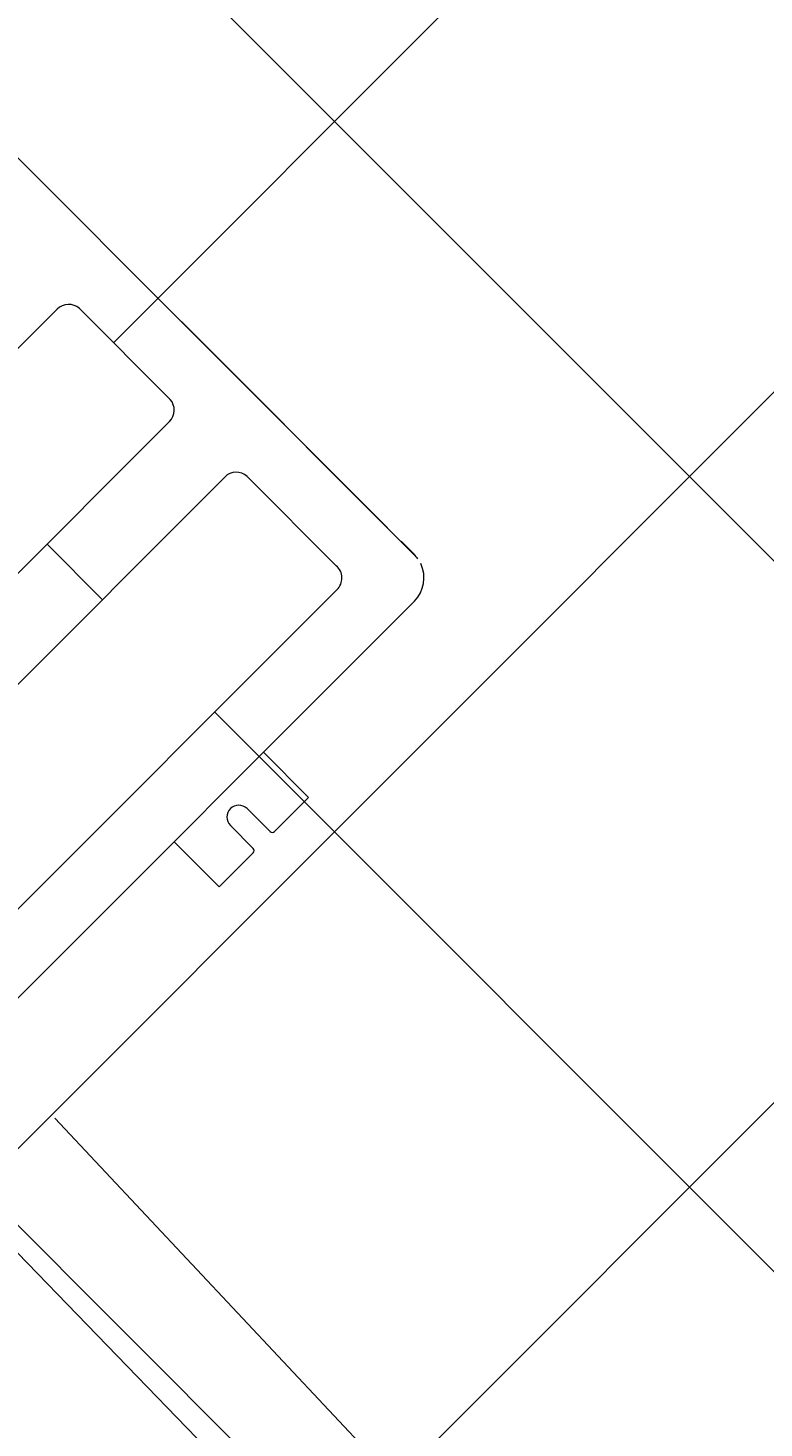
# Model space of a CAD drawing. Header units: millimetres. Extents: x -527259 to -526551, y -1129736 to -1129000.
# Tile 11 of 213: x -527176.656 to -527176.191, y -1129629.727 to -1129628.842. Entities that reach past the tile are written whole.
import ezdxf

# ---------------------------------------------------------------- set-up
doc = ezdxf.new("R2010")
doc.units = ezdxf.units.MM
doc.header["$LTSCALE"] = 12
doc.header["$PDSIZE"] = -4
doc.linetypes.add('ACAD_ISO05W100', pattern=[33, 24, -3, 0, -3, 0, -3])
for name, color, linetype, lineweight in [('ISa_destova_kanalizace', 4, 'KANALIZACE_DESTOVA_PODZ', 9), ('koty', 6, 'Continuous', 9), ('Objekt', 230, 'Continuous', 9), ('srafy', 6, 'Continuous', 9), ('tlusta', 7, 'Continuous', 15)]:
    doc.layers.add(name, color=color, linetype=linetype, lineweight=lineweight)
doc.styles.add('laplan', font='txt', dxfattribs={"height": 0.002})
doc.linetypes.add('KANALIZACE_DESTOVA_PODZ', pattern='A,35,-15,[102,CADKON.SHX,S=5,R=0,X=0,Y=5],-5,[106,CADKON.SHX,S=5,R=0,X=10,Y=0],30,-15', length=100)
doc.linetypes.add('KANALIZACE_SPLASKOVA_PODZ', pattern='A,35,-15,[102,CADKON.SHX,S=5,R=0,X=0,Y=5],-5,[102,CADKON.SHX,S=5,R=0,X=20,Y=5],30,-15', length=100)
doc.dimstyles.new('laplan', dxfattribs={"dimscale": 0, "dimtxt": 0.002, "dimasz": 0.0015, "dimexe": 0.002, "dimexo": 0, "dimgap": 0.001, "dimtad": 1, "dimtoh": 1, "dimrnd": 0.05, "dimzin": 1, "dimtxsty": 'laplan', "dimblk": 'OBLIQUE', "dimcen": 0.002, "dimclrd": 256, "dimclre": 256, "dimclrt": 256, "dimadec": 0, "dimazin": 0, "dimtfac": 1, "dimtmove": 1, "dimatfit": 2, "dimfxl": 0.0065, "dimfxlon": 1, "dimtfill": 1, "dimlwd": 13, "dimlwe": -1, "dimarcsym": 0})

# ---------------------------------------------------------------- blocks, each defined once
blk = doc.blocks.new('A$C12ac11e3')
at = {"layer": 'Objekt'}
for p, q in [((-976.6840576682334, 2407.339618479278), (-1410.603977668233, 2407.339618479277)), ((-996.1039776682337, 2407.439618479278), (-1180.403977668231, 2407.439618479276)), ((-972.2039776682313, 2407.439618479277), (-984.1039776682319, 2407.439618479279)), ((-972.2039776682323, 2407.339618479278), (-976.6840576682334, 2407.339618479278)), ((-972.2039776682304, 2407.339713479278), (-972.2039776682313, 2407.439618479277)), ((-951.4039776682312, 1352.449735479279), (-951.4039776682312, 2386.639615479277)), ((-1232.009657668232, 2367.589615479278), (-1231.403977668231, 2367.589615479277)), ((-1151.403977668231, 2367.589615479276), (-1232.009657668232, 2367.589615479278)), ((-1151.403977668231, 2367.589615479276), (-1150.798307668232, 2367.589615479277)), ((-1082.009657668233, 2367.589615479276), (-1081.403977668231, 2367.589615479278)), ((-1081.403977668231, 2367.589615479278), (-1002.179727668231, 2367.589615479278)), ((-1241.671927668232, 2357.339545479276), (-1241.671927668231, 1377.339735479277)), ((-1141.136037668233, 1377.339735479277), (-1141.136037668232, 2357.339545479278)), ((-1091.671927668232, 2357.339545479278), (-1091.671927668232, 1377.339735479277)), ((-991.1629376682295, 1377.623735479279), (-991.162007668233, 2357.338835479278)), ((-911.0039776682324, 2251.639615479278), (-951.4039776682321, 2251.639615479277)), ((-911.0039776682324, 2251.639615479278), (-911.0039776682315, 2221.139615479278)), ((-933.5039776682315, 2219.139615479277), (-913.0039776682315, 2219.139615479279)), ((-913.0039776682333, 2204.139615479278), (-933.5039776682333, 2204.139615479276)), ((-911.0039776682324, 2202.139615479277), (-911.0039776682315, 2171.639615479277)), ((-951.4039776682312, 2171.639615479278), (-911.0039776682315, 2171.639615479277))]:
    blk.add_line(p, q, dxfattribs=at)
for centre, radius, start, end in [((-972.2039776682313, 2386.639615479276), 20.79999999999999, 80.17102000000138, 89.99999999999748), ((-972.2039776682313, 2386.639615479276), 20.79999999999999, 7.515895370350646e-12, 70.84296000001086), ((-1231.403977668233, 2357.339545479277), 10.26794899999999, 93.38167999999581, 179.9999999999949), ((-1151.403977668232, 2357.339545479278), 10.26794899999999, 5.075035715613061e-12, 86.61831999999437), ((-1081.403977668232, 2357.339545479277), 10.26794899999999, 93.3816800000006, 179.9999999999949), ((-1001.403977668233, 2357.339545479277), 10.26794899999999, 358.4155780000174, 94.32801999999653), ((-913.0039776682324, 2221.139615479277), 1.999999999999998, 270.0000000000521, 5.211020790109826e-11), ((-933.5039776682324, 2211.639615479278), 7.499999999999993, 90, 270), ((-913.0039776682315, 2202.139615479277), 1.999999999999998, 2.605510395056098e-11, 90.00000000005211)]:
    blk.add_arc(centre, radius, start, end, dxfattribs=at)
blk = doc.blocks.new('_OBLIQUE')
at = {"color": 0, "linetype": 'ByBlock'}
blk.add_line((-0.5, -0.5), (0.5, 0.5), dxfattribs=at)
blk = doc.blocks.new('*D241')
at = {"layer": 'Defpoints', "color": 0, "transparency": 16777216}
for p in [(-527179.3283609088, -1129617.119505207), (-527166.0257343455, -1129630.42213177), (-527166.9798262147, -1129631.376223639)]:
    blk.add_point(p, dxfattribs=at)
at = {"layer": 'koty', "transparency": 16777216}
for p, q in [((-527179.3632139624, -1129617.15435826), (-527180.5652954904, -1129618.356439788)), ((-527166.0605873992, -1129630.456984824), (-527167.2626689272, -1129631.659066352))]:
    blk.add_line(p, q, dxfattribs=at)
at = {"layer": 'koty', "lineweight": 13, "transparency": 16777216}
blk.add_line((-527180.282452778, -1129618.073597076), (-527166.9798262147, -1129631.376223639), dxfattribs=at)
at = {"layer": 'koty', "lineweight": 13, "transparency": 16777216, "xscale": 0.3, "yscale": 0.3, "zscale": 0.3}
for p, rotation in [((-527180.282452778, -1129618.073597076), 135), ((-527166.9798262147, -1129631.376223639), 315)]:
    blk.add_blockref('_OBLIQUE', p, dxfattribs=dict(at, rotation=rotation))
at = {"layer": 'koty', "lineweight": 5, "transparency": 16777216, "insert": (-527173.327285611, -1129624.421056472), "char_height": 0.4, "attachment_point": 5, "rotation": 315, "style": 'laplan', "bg_fill": 3, "box_fill_scale": 1.1, "bg_fill_color": 256, "bg_fill_true_color": 13158600, "bg_fill_transparency": 0}
blk.add_mtext('18,80', dxfattribs=at)
blk = doc.blocks.new('*D245')
at = {"layer": 'Defpoints', "color": 0, "transparency": 16777216}
for p in [(-527174.3181938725, -1129622.907489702), (-527172.8807772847, -1129624.34490629), (-527179.0982720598, -1129630.562401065)]:
    blk.add_point(p, dxfattribs=at)
at = {"layer": 'koty', "transparency": 16777216}
for p, q in [((-527173.3989550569, -1129623.826728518), (-527174.6010365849, -1129622.62464699)), ((-527179.6164498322, -1129630.044223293), (-527180.8185313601, -1129628.842141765))]:
    blk.add_line(p, q, dxfattribs=at)
at = {"layer": 'koty', "lineweight": 13, "transparency": 16777216}
blk.add_line((-527180.5356886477, -1129629.124984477), (-527174.3181938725, -1129622.907489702), dxfattribs=at)
at = {"layer": 'koty', "lineweight": 13, "transparency": 16777216, "xscale": 0.3, "yscale": 0.3, "zscale": 0.3}
for p, rotation in [((-527174.3181938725, -1129622.907489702), 44.99999999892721), ((-527180.5356886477, -1129629.124984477), 224.9999999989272)]:
    blk.add_blockref('_OBLIQUE', p, dxfattribs=dict(at, rotation=rotation))
at = {"layer": 'koty', "lineweight": 5, "transparency": 16777216, "insert": (-527177.7307951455, -1129625.712383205), "char_height": 0.4, "attachment_point": 5, "rotation": 44.99999999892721, "style": 'laplan', "bg_fill": 3, "box_fill_scale": 1.1, "bg_fill_color": 256, "bg_fill_true_color": 13158600, "bg_fill_transparency": 0}
blk.add_mtext('8,80', dxfattribs=at)
blk = doc.blocks.new('*D250')
at = {"layer": 'Defpoints', "color": 0, "transparency": 16777216}
for p in [(-527172.3139700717, -1129627.390273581), (-527171.865309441, -1129627.838934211), (-527177.6342325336, -1129633.607857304)]:
    blk.add_point(p, dxfattribs=at)
at = {"layer": 'koty', "transparency": 16777216}
for p, q in [((-527171.865309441, -1129627.838934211), (-527172.5968127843, -1129627.107430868)), ((-527177.6342325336, -1129633.607857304), (-527178.365735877, -1129632.876353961))]:
    blk.add_line(p, q, dxfattribs=at)
at = {"layer": 'koty', "lineweight": 13, "transparency": 16777216}
blk.add_line((-527178.0828931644, -1129633.159196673), (-527172.3139700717, -1129627.390273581), dxfattribs=at)
at = {"layer": 'koty', "lineweight": 13, "transparency": 16777216, "xscale": 0.3, "yscale": 0.3, "zscale": 0.3}
for p, rotation in [((-527172.3139700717, -1129627.390273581), 45.00000000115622), ((-527178.0828931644, -1129633.159196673), 225.0000000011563)]:
    blk.add_blockref('_OBLIQUE', p, dxfattribs=dict(at, rotation=rotation))
at = {"layer": 'koty', "lineweight": 5, "transparency": 16777216, "insert": (-527175.2276651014, -1129629.696260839), "char_height": 0.4, "attachment_point": 5, "rotation": 45.00000000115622, "style": 'laplan', "bg_fill": 3, "box_fill_scale": 1.1, "bg_fill_color": 256, "bg_fill_true_color": 13158600, "bg_fill_transparency": 0}
blk.add_mtext('8,15', dxfattribs=at)
blk = doc.blocks.new('*D251')
at = {"layer": 'Defpoints', "color": 0, "transparency": 16777216}
for p in [(-527178.0711252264, -1129629.535254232), (-527178.1994636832, -1129629.663592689), (-527173.5518014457, -1129634.311254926)]:
    blk.add_point(p, dxfattribs=at)
at = {"layer": 'koty', "transparency": 16777216}
for p, q in [((-527178.1994636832, -1129629.663592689), (-527177.788282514, -1129629.252411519)), ((-527173.5518014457, -1129634.311254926), (-527173.1406202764, -1129633.900073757))]:
    blk.add_line(p, q, dxfattribs=at)
at = {"layer": 'koty', "lineweight": 13, "transparency": 16777216}
blk.add_line((-527173.4234629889, -1129634.182916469), (-527178.0711252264, -1129629.535254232), dxfattribs=at)
at = {"layer": 'koty', "lineweight": 13, "transparency": 16777216, "xscale": 0.3, "yscale": 0.3, "zscale": 0.3}
for p, rotation in [((-527178.0711252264, -1129629.535254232), 135), ((-527173.4234629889, -1129634.182916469), 315)]:
    blk.add_blockref('_OBLIQUE', p, dxfattribs=dict(at, rotation=rotation))
at = {"layer": 'koty', "lineweight": 5, "transparency": 16777216, "insert": (-527175.6270864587, -1129631.371585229), "char_height": 0.4, "attachment_point": 5, "rotation": 315, "style": 'laplan', "bg_fill": 3, "box_fill_scale": 1.1, "bg_fill_color": 256, "bg_fill_true_color": 13158600, "bg_fill_transparency": 0}
blk.add_mtext('6,55', dxfattribs=at)
blk = doc.blocks.new('*D254')
at = {"layer": 'Defpoints', "color": 0, "transparency": 16777216}
for p in [(-527176.9483451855, -1129614.739489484), (-527179.3283609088, -1129617.119505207), (-527166.0257343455, -1129630.42213177)]:
    blk.add_point(p, dxfattribs=at)
at = {"layer": 'koty', "transparency": 16777216}
for p, q in [((-527177.867584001, -1129615.658728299), (-527176.665502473, -1129614.456646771)), ((-527164.5649574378, -1129628.961354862), (-527163.3628759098, -1129627.759273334))]:
    blk.add_line(p, q, dxfattribs=at)
at = {"layer": 'koty', "lineweight": 13, "transparency": 16777216}
blk.add_line((-527163.6457186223, -1129628.042116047), (-527176.9483451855, -1129614.739489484), dxfattribs=at)
at = {"layer": 'koty', "lineweight": 13, "transparency": 16777216, "xscale": 0.3, "yscale": 0.3, "zscale": 0.3}
for p, rotation in [((-527176.9483451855, -1129614.739489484), 135), ((-527163.6457186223, -1129628.042116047), 315)]:
    blk.add_blockref('_OBLIQUE', p, dxfattribs=dict(at, rotation=rotation))
at = {"layer": 'koty', "lineweight": 5, "transparency": 16777216, "insert": (-527169.9931780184, -1129621.08694888), "char_height": 0.4, "attachment_point": 5, "rotation": 315, "style": 'laplan', "bg_fill": 3, "box_fill_scale": 1.1, "bg_fill_color": 256, "bg_fill_true_color": 13158600, "bg_fill_transparency": 0}
blk.add_mtext('18,80', dxfattribs=at)

msp = doc.modelspace()

# ---------------------------------------------------------------- hatches: boundary and pattern name
at = {"layer": 'srafy', "transparency": 33554610}
h = msp.add_hatch(dxfattribs=at)
h.set_pattern_fill('ANSI37', color=230, scale=0.1)
h.set_pattern_definition([(45, (13890.92835443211, 40138.13834657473), (-0.2245064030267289, 0.2245064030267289), []), (135, (13890.92835443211, 40138.13834657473), (-0.2245064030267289, -0.2245064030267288), [])])
edge = h.paths.add_edge_path(flags=16)
edge.add_line((-527176.0859102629, -1129630.462003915), (-527176.1191814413, -1129630.485911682))
edge.add_line((-527176.1191814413, -1129630.485911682), (-527176.1426259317, -1129630.462467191))
edge.add_line((-527176.1426259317, -1129630.462467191), (-527176.2304839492, -1129630.550325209))
edge.add_line((-527176.2304839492, -1129630.550325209), (-527176.2038967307, -1129630.576912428))
edge.add_line((-527176.2038967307, -1129630.576912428), (-527176.2604652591, -1129630.633480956))
edge.add_line((-527176.2604652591, -1129630.633480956), (-527176.2870524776, -1129630.606893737))
edge.add_line((-527176.2870524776, -1129630.606893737), (-527176.3795349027, -1129630.699376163))
edge.add_line((-527176.3795349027, -1129630.699376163), (-527176.3826534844, -1129630.702494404))
edge.add_arc((-527176.3972904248, -1129630.687716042), 0.02080000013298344, 225.0000002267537, 314.72453828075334, ccw=False)
edge.add_line((-527176.4119982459, -1129630.702423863), (-527176.5195313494, -1129630.59489076))
edge.add_arc((-527176.5255342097, -1129630.602888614), 0.0100000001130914, 53.10961498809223, 75.17525174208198)
edge.add_line((-527176.5229755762, -1129630.593221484), (-527176.535812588, -1129630.589781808))
edge.add_line((-527176.535812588, -1129630.589781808), (-527176.5400552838, -1129630.585539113))
edge.add_line((-527176.5400552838, -1129630.585539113), (-527176.6507174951, -1129630.474876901))
edge.add_line((-527176.6507174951, -1129630.474876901), (-527176.6549601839, -1129630.470634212))
edge.add_line((-527176.6549601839, -1129630.470634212), (-527176.6584156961, -1129630.457738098))
edge.add_arc((-527176.668066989, -1129630.460355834), 0.00999999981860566, 15.17532693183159, 53.10961658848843)
edge.add_line((-527176.6620641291, -1129630.45235798), (-527176.7188259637, -1129630.395596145))
edge.add_line((-527176.7188259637, -1129630.395596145), (-527176.7219938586, -1129630.392428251))
edge.add_arc((-527176.7072860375, -1129630.377720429), 0.02080000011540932, 135.0000002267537, 225.0000002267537, ccw=False)
edge.add_line((-527176.7219938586, -1129630.363012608), (-527176.6264637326, -1129630.267482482))
edge.add_line((-527176.6264637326, -1129630.267482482), (-527176.6550308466, -1129630.238915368))
edge.add_line((-527176.6550308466, -1129630.238915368), (-527176.6320498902, -1129630.215934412))
edge.add_line((-527176.6320498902, -1129630.215934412), (-527176.6161399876, -1129630.231844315))
edge.add_arc((-527176.6108366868, -1129630.226541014), 0.007500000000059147, 225.0000006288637, 404.9999999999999)
edge.add_line((-527176.6055333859, -1129630.221237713), (-527176.6214432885, -1129630.20532781))
edge.add_line((-527176.6214432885, -1129630.20532781), (-527176.5984623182, -1129630.18234684))
edge.add_line((-527176.5984623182, -1129630.18234684), (-527176.5698952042, -1129630.210913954))
edge.add_line((-527176.5698952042, -1129630.210913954), (-527176.1396914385, -1129629.780710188))
edge.add_line((-527176.1396914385, -1129629.780710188), (-527176.1682585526, -1129629.752143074))
edge.add_line((-527176.1682585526, -1129629.752143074), (-527176.1452775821, -1129629.729162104))
edge.add_line((-527176.1452775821, -1129629.729162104), (-527176.1293676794, -1129629.745072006))
edge.add_arc((-527176.1240643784, -1129629.739768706), 0.00750000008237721, 225, 405.0000006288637)
edge.add_line((-527176.1187610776, -1129629.734465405), (-527176.1346709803, -1129629.718555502))
edge.add_line((-527176.1346709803, -1129629.718555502), (-527176.11169001, -1129629.695574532))
edge.add_line((-527176.11169001, -1129629.695574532), (-527176.0831228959, -1129629.724141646))
edge.add_line((-527176.0831228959, -1129629.724141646), (-527175.9876634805, -1129629.62868223))
edge.add_arc((-527175.9729556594, -1129629.643390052), 0.02080000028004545, 50.62048318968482, 134.9999993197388, ccw=False)
edge.add_line((-527175.9597590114, -1129629.627312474), (-527175.955150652, -1129629.631920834))
edge.add_line((-527175.955150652, -1129629.631920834), (-527175.9498332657, -1129629.637096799))
edge.add_line((-527175.9498332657, -1129629.637096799), (-527175.9582478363, -1129629.628682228))
edge.add_line((-527175.9582478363, -1129629.628682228), (-527175.955150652, -1129629.631920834))
edge.add_line((-527175.955150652, -1129629.631920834), (-527175.6483229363, -1129629.938748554))
edge.add_arc((-527175.6630307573, -1129629.953456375), 0.02080000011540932, -44.999999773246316, 45.000000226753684, ccw=False)
edge.add_line((-527175.6483229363, -1129629.968164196), (-527175.6938252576, -1129630.013666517))
edge.add_line((-527175.6938252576, -1129630.013666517), (-527175.670380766, -1129630.037111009))
edge.add_line((-527175.670380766, -1129630.037111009), (-527175.694288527, -1129630.070382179))
edge.add_line((-527175.694288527, -1129630.070382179), (-527176.0859102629, -1129630.462003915))
edge = h.paths.add_edge_path(flags=0)
edge.add_arc((-527176.397290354, -1129630.646420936), 0.0102679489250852, 228.3788244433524, 319.1481904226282, ccw=False)
edge.add_line((-527176.4041103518, -1129630.654096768), (-527176.4606788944, -1129630.597528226))
edge.add_arc((-527176.4538588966, -1129630.589852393), 0.01026794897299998, 135.0758604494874, 228.3788244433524, ccw=False)
edge.add_line((-527176.4611290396, -1129630.582601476), (-527175.7681645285, -1129629.889636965))
edge.add_arc((-527175.7608943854, -1129629.896887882), 0.0102679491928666, 48.38166479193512, 135.0758599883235, ccw=False)
edge.add_line((-527175.7540747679, -1129629.889211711), (-527175.6969075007, -1129629.946378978))
edge.add_arc((-527175.7039785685, -1129629.953450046), 0.01000000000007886, -44.999999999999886, 45, ccw=False)
edge.add_line((-527175.6969075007, -1129629.960521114), (-527176.3895236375, -1129630.653137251))
edge = h.paths.add_edge_path(flags=0)
edge.add_arc((-527176.5033563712, -1129630.540354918), 0.01026794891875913, 228.3788244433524, 315, ccw=False)
edge.add_line((-527176.510176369, -1129630.548030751), (-527176.5667449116, -1129630.491462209))
edge.add_arc((-527176.5599249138, -1129630.483786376), 0.01026794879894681, 135.0758595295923, 228.3788235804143, ccw=False)
edge.add_line((-527176.5671950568, -1129630.476535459), (-527175.8742305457, -1129629.783570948))
edge.add_arc((-527175.8669604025, -1129629.790821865), 0.01026794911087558, 48.38166392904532, 135.0758613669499, ccw=False)
edge.add_line((-527175.860140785, -1129629.783145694), (-527175.8035722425, -1129629.839714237))
edge.add_arc((-527175.8103918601, -1129629.847390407), 0.01026794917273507, -45.00000045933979, 48.381663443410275, ccw=False)
edge.add_line((-527175.8031313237, -1129629.854650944), (-527176.4960958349, -1129630.547615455))
edge = h.paths.add_edge_path(flags=0)
edge.add_arc((-527176.2463231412, -1129630.59105456), 0.007499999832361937, 0, 360)
edge = h.paths.add_edge_path(flags=0)
edge.add_arc((-527176.6094223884, -1129630.434288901), 0.01026794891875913, 228.3788244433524, 315, ccw=False)
edge.add_line((-527176.6162423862, -1129630.441964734), (-527176.6166703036, -1129630.441536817))
edge.add_line((-527176.6166703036, -1129630.441536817), (-527176.6728109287, -1129630.385396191))
edge.add_arc((-527176.6659909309, -1129630.377720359), 0.01026794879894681, 139.1490363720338, 228.3788235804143, ccw=False)
edge.add_line((-527176.6737577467, -1129630.371004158), (-527175.9807847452, -1129629.678029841))
edge.add_arc((-527175.9730264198, -1129629.684755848), 0.01026794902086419, 48.381663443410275, 139.0766583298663, ccw=False)
edge.add_line((-527175.9662068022, -1129629.677079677), (-527175.9096382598, -1129629.733648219))
edge.add_arc((-527175.9164578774, -1129629.74132439), 0.01026794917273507, -44.999999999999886, 48.381663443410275, ccw=False)
edge.add_line((-527175.9091973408, -1129629.748584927), (-527176.6021618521, -1129630.441549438))
edge = h.paths.add_edge_path(flags=16)
edge.add_line((-527176.6292712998, -1129630.950002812), (-527176.6747736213, -1129630.995505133))
edge.add_line((-527176.6747736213, -1129630.995505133), (-527176.6513291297, -1129631.018949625))
edge.add_line((-527176.6513291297, -1129631.018949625), (-527176.6752368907, -1129631.052220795))
edge.add_line((-527176.6752368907, -1129631.052220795), (-527177.0668586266, -1129631.44384253))
edge.add_line((-527177.0668586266, -1129631.44384253), (-527177.1001298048, -1129631.467750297))
edge.add_line((-527177.1001298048, -1129631.467750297), (-527177.1235742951, -1129631.444305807))
edge.add_line((-527177.1235742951, -1129631.444305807), (-527177.2114323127, -1129631.532163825))
edge.add_line((-527177.2114323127, -1129631.532163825), (-527177.1848450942, -1129631.558751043))
edge.add_line((-527177.1848450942, -1129631.558751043), (-527177.2414136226, -1129631.615319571))
edge.add_line((-527177.2414136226, -1129631.615319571), (-527177.2680008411, -1129631.588732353))
edge.add_line((-527177.2680008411, -1129631.588732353), (-527177.3604832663, -1129631.681214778))
edge.add_line((-527177.3604832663, -1129631.681214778), (-527177.3636018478, -1129631.684333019))
edge.add_arc((-527177.3782387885, -1129631.669554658), 0.02080000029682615, 225.0000009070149, 314.72453873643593, ccw=False)
edge.add_line((-527177.3929466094, -1129631.684262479), (-527177.500479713, -1129631.576729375))
edge.add_arc((-527177.5064825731, -1129631.58472723), 0.01000000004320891, 53.10961552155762, 75.17525238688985)
edge.add_line((-527177.5039239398, -1129631.5750601), (-527177.5167609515, -1129631.571620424))
edge.add_line((-527177.5167609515, -1129631.571620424), (-527177.5210036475, -1129631.567377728))
edge.add_line((-527177.5210036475, -1129631.567377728), (-527177.6316658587, -1129631.456715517))
edge.add_line((-527177.6316658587, -1129631.456715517), (-527177.6359085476, -1129631.452472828))
edge.add_line((-527177.6359085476, -1129631.452472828), (-527177.6393640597, -1129631.439576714))
edge.add_arc((-527177.6490153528, -1129631.44219445), 0.01000000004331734, 15.17532658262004, 53.10961552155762)
edge.add_line((-527177.6430124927, -1129631.434196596), (-527177.6997743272, -1129631.377434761))
edge.add_line((-527177.6997743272, -1129631.377434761), (-527177.7029422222, -1129631.374266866))
edge.add_arc((-527177.6882344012, -1129631.359559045), 0.02079999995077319, 135, 224.9999997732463, ccw=False)
edge.add_line((-527177.7029422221, -1129631.344851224), (-527177.6074120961, -1129631.249321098))
edge.add_line((-527177.6074120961, -1129631.249321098), (-527177.6359792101, -1129631.220753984))
edge.add_line((-527177.6359792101, -1129631.220753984), (-527177.6129982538, -1129631.197773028))
edge.add_line((-527177.6129982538, -1129631.197773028), (-527177.5970883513, -1129631.21368293))
edge.add_arc((-527177.5917850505, -1129631.20837963), 0.007500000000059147, 225.0000006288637, 404.9999999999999)
edge.add_line((-527177.5864817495, -1129631.203076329), (-527177.6023916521, -1129631.187166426))
edge.add_line((-527177.6023916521, -1129631.187166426), (-527177.5794106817, -1129631.164185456))
edge.add_line((-527177.5794106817, -1129631.164185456), (-527177.5508435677, -1129631.19275257))
edge.add_line((-527177.5508435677, -1129631.19275257), (-527177.1206398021, -1129630.762548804))
edge.add_line((-527177.1206398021, -1129630.762548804), (-527177.149206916, -1129630.73398169))
edge.add_line((-527177.149206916, -1129630.73398169), (-527177.1262259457, -1129630.71100072))
edge.add_line((-527177.1262259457, -1129630.71100072), (-527177.110316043, -1129630.726910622))
edge.add_arc((-527177.1050127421, -1129630.721607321), 0.00750000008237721, 225, 405.0000006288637)
edge.add_line((-527177.0997094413, -1129630.71630402), (-527177.1156193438, -1129630.700394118))
edge.add_line((-527177.1156193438, -1129630.700394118), (-527177.0926383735, -1129630.677413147))
edge.add_line((-527177.0926383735, -1129630.677413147), (-527177.0640712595, -1129630.705980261))
edge.add_line((-527177.0640712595, -1129630.705980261), (-527176.9686118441, -1129630.610520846))
edge.add_arc((-527176.953904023, -1129630.625228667), 0.02080000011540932, 50.62048253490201, 134.9999997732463, ccw=False)
edge.add_line((-527176.940707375, -1129630.60915109), (-527176.9360990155, -1129630.613759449))
edge.add_line((-527176.9360990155, -1129630.613759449), (-527176.9307816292, -1129630.618935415))
edge.add_line((-527176.9307816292, -1129630.618935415), (-527176.9391962, -1129630.610520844))
edge.add_line((-527176.9391962, -1129630.610520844), (-527176.9392669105, -1129630.610591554))
edge.add_line((-527176.9392669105, -1129630.610591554), (-527176.6292712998, -1129630.920587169))
edge.add_arc((-527176.6439791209, -1129630.935294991), 0.02080000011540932, -44.999999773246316, 45.000000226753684, ccw=False)
edge = h.paths.add_edge_path(flags=0)
edge.add_line((-527176.6778558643, -1129630.94235973), (-527177.370472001, -1129631.634975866))
edge.add_arc((-527177.3782387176, -1129631.628259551), 0.0102679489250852, 228.3788244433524, 319.1481904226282, ccw=False)
edge.add_line((-527177.3850587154, -1129631.635935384), (-527177.4416272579, -1129631.579366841))
edge.add_arc((-527177.4348072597, -1129631.571691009), 0.0102679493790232, 135.0758632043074, 228.3788238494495, ccw=False)
edge.add_line((-527177.4420774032, -1129631.564440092), (-527176.7491128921, -1129630.871475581))
edge.add_arc((-527176.741842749, -1129630.878726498), 0.0102679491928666, 48.38166430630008, 135.0758599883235, ccw=False)
edge.add_line((-527176.7350231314, -1129630.871050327), (-527176.6778558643, -1129630.928217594))
edge.add_arc((-527176.6849269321, -1129630.935288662), 0.01000000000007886, -44.999999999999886, 45, ccw=False)
edge = h.paths.add_edge_path(flags=0)
edge.add_line((-527176.7840796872, -1129630.836489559), (-527177.4770441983, -1129631.52945407))
edge.add_arc((-527177.4843047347, -1129631.522193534), 0.01026794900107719, 228.3788244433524, 315.0000004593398, ccw=False)
edge.add_line((-527177.4911247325, -1129631.529869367), (-527177.5476932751, -1129631.473300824))
edge.add_arc((-527177.5408732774, -1129631.465624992), 0.01026794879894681, 135.0758595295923, 228.3788235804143, ccw=False)
edge.add_line((-527177.5481434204, -1129631.458374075), (-527176.8551789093, -1129630.765409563))
edge.add_arc((-527176.8479087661, -1129630.77266048), 0.01026794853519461, 48.38166085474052, 135.0758636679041, ccw=False)
edge.add_line((-527176.8410891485, -1129630.76498431), (-527176.784520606, -1129630.821552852))
edge.add_arc((-527176.7913402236, -1129630.829229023), 0.01026794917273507, -45.00000045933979, 48.381663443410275, ccw=False)
edge = h.paths.add_edge_path(flags=0)
edge.add_line((-527176.8901457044, -1129630.730423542), (-527177.5831102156, -1129631.423388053))
edge.add_arc((-527177.590370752, -1129631.416127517), 0.01026794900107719, 228.378824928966, 315.0000004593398, ccw=False)
edge.add_line((-527177.5971907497, -1129631.423803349), (-527177.5976186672, -1129631.423375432))
edge.add_line((-527177.5976186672, -1129631.423375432), (-527177.6537592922, -1129631.367234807))
edge.add_arc((-527177.6469392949, -1129631.359558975), 0.0102679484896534, 139.1490346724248, 228.3788255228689, ccw=False)
edge.add_line((-527177.6547061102, -1129631.352842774), (-527176.9617331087, -1129630.659868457))
edge.add_arc((-527176.9539747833, -1129630.666594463), 0.01026794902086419, 48.38166392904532, 139.0766583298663, ccw=False)
edge.add_line((-527176.9471551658, -1129630.658918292), (-527176.8905866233, -1129630.715486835))
edge.add_arc((-527176.8974062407, -1129630.723163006), 0.01026794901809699, -44.999999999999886, 48.38166441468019, ccw=False)
h.paths.add_polyline_path([(-527177.0507278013, -1129629.843218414), (-527177.1432102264, -1129629.935700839), (-527177.1461872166, -1129629.93881925), (-527177.1063771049, -1129629.899009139), (-527177.0506627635, -1129629.843283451)], flags=16)
edge = h.paths.add_edge_path(flags=16)
edge.add_arc((-527176.5152358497, -1129629.362032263), 0.001999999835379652, 314.999995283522, 405.0000070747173)
edge.add_line((-527176.5138216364, -1129629.36061805), (-527176.5283173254, -1129629.346122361))
edge.add_arc((-527176.5230140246, -1129629.34081906), 0.007500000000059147, 45, 225.0000006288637, ccw=False)
edge.add_line((-527176.5177107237, -1129629.335515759), (-527176.501800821, -1129629.351425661))
edge.add_line((-527176.501800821, -1129629.351425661), (-527176.5003866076, -1129629.350011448))
edge.add_arc((-527176.5018008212, -1129629.348597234), 0.002000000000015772, 225.0000023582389, 315, ccw=False)
edge.add_line((-527176.5032150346, -1129629.350011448), (-527176.5177107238, -1129629.335515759))
edge.add_arc((-527176.5230140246, -1129629.34081906), 0.007500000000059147, 45.0000006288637, 225)
edge.add_line((-527176.5283173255, -1129629.346122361), (-527176.5124074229, -1129629.362032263))
edge.add_line((-527176.5124074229, -1129629.362032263), (-527176.5138216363, -1129629.363446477))
edge = h.paths.add_edge_path(flags=16)
edge.add_line((-527176.7514095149, -1129628.865077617), (-527177.4856691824, -1129629.599337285))
edge.add_arc((-527177.4709613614, -1129629.614045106), 0.02079999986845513, 135, 225)
edge.add_line((-527177.4856691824, -1129629.628752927), (-527177.2375982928, -1129629.876823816))
edge.add_arc((-527177.243601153, -1129629.884821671), 0.0100000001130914, 53.10961498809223, 75.17525174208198)
edge.add_line((-527177.2410425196, -1129629.875154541), (-527177.2538795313, -1129629.871714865))
edge.add_line((-527177.2538795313, -1129629.871714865), (-527177.2581222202, -1129629.867472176))
edge.add_line((-527177.2581222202, -1129629.867472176), (-527177.3687844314, -1129629.756809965))
edge.add_line((-527177.3687844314, -1129629.756809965), (-527177.3730271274, -1129629.752567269))
edge.add_line((-527177.3730271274, -1129629.752567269), (-527177.3764826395, -1129629.739671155))
edge.add_arc((-527177.3861339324, -1129629.742288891), 0.00999999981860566, 15.17532693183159, 53.10961658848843)
edge.add_line((-527177.3801310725, -1129629.734291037), (-527177.4825012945, -1129629.631920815))
edge.add_line((-527177.4825012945, -1129629.631920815), (-527177.4857397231, -1129629.628682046))
edge.add_arc((-527177.4709613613, -1129629.614045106), 0.02079999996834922, 134.9999997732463, 224.724538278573, ccw=False)
edge.add_line((-527177.4856691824, -1129629.599337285), (-527177.3901390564, -1129629.503807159))
edge.add_line((-527177.3901390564, -1129629.503807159), (-527177.4167262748, -1129629.47721994))
edge.add_line((-527177.4167262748, -1129629.47721994), (-527177.3601577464, -1129629.420651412))
edge.add_line((-527177.3601577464, -1129629.420651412), (-527177.333570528, -1129629.44723863))
edge.add_line((-527177.333570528, -1129629.44723863), (-527177.2457125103, -1129629.359380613))
edge.add_line((-527177.2457125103, -1129629.359380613), (-527177.2691570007, -1129629.335936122))
edge.add_line((-527177.2691570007, -1129629.335936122), (-527177.2452492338, -1129629.302664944))
edge.add_line((-527177.2452492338, -1129629.302664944), (-527176.8536274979, -1129628.911043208))
edge.add_line((-527176.8536274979, -1129628.911043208), (-527176.8203563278, -1129628.887135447))
edge.add_line((-527176.8203563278, -1129628.887135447), (-527176.7969118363, -1129628.910579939))
edge.add_line((-527176.7969118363, -1129628.910579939), (-527176.7514095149, -1129628.865077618))
edge.add_arc((-527176.7367016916, -1129628.879785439), 0.02080000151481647, 45.00000453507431, 135.0000045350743, ccw=False)
edge.add_line((-527176.7219938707, -1129628.865077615), (-527176.4151661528, -1129629.171905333))
edge.add_line((-527176.4151661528, -1129629.171905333), (-527176.4119275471, -1129629.175002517))
edge.add_line((-527176.4119275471, -1129629.175002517), (-527176.4203421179, -1129629.166587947))
edge.add_line((-527176.4203421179, -1129629.166587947), (-527176.7219973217, -1129628.865074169))
edge.add_arc((-527176.7367016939, -1129628.879785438), 0.02080000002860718, 45.01343402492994, 135.0000002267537)
edge = h.paths.add_edge_path(flags=16)
edge.add_arc((-527177.1609656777, -1129629.882745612), 0.01026794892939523, 228.3788244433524, 319.1489272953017, ccw=False)
edge.add_line((-527177.1677856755, -1129629.890421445), (-527177.224354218, -1129629.833852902))
edge.add_arc((-527177.2175342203, -1129629.826177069), 0.01026794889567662, 135, 228.378824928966, ccw=False)
edge.add_line((-527177.2247947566, -1129629.818916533), (-527176.5318302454, -1129629.125952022))
edge.add_arc((-527176.524569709, -1129629.133212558), 0.01026794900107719, 48.38166392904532, 135.0000004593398, ccw=False)
edge.add_line((-527176.5177500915, -1129629.125536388), (-527176.4611815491, -1129629.18210493))
edge.add_arc((-527176.4680011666, -1129629.189781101), 0.01026794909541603, -40.92344989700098, 48.38166392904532, ccw=False)
edge.add_line((-527176.4602428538, -1129629.196507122), (-527177.1531988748, -1129629.889461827))
edge = h.paths.add_edge_path(flags=16)
edge.add_arc((-527177.0097863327, -1129629.827591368), 0.007499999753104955, 45, 225.0000006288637)
edge.add_line((-527177.0150896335, -1129629.832894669), (-527176.999179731, -1129629.848804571))
edge.add_line((-527176.999179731, -1129629.848804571), (-527177.0005939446, -1129629.850218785))
edge.add_arc((-527177.0020081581, -1129629.848804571), 0.002000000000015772, 315, 404.9999999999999)
edge.add_line((-527177.0005939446, -1129629.847390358), (-527177.0150896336, -1129629.832894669))
edge.add_arc((-527177.0097863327, -1129629.827591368), 0.00750000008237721, 45.00000062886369, 225, ccw=False)
edge.add_line((-527177.0044830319, -1129629.822288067), (-527176.9885731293, -1129629.83819797))
edge.add_line((-527176.9885731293, -1129629.83819797), (-527176.9871589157, -1129629.836783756))
edge.add_arc((-527176.9885731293, -1129629.835369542), 0.002000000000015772, 225, 315, ccw=False)
edge.add_line((-527176.9899873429, -1129629.836783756), (-527177.004483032, -1129629.822288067))
edge = h.paths.add_edge_path(flags=16)
edge.add_arc((-527177.2670316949, -1129629.776679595), 0.01026794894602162, 228.3788244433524, 315.0758604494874, ccw=False)
edge.add_line((-527177.2738516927, -1129629.784355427), (-527177.3304202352, -1129629.727786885))
edge.add_arc((-527177.3236002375, -1129629.720111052), 0.01026794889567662, 135, 228.378824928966, ccw=False)
edge.add_line((-527177.3308607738, -1129629.712850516), (-527176.6378962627, -1129629.019886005))
edge.add_arc((-527176.6306357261, -1129629.027146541), 0.01026794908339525, 48.38166392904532, 135.0000009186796, ccw=False)
edge.add_line((-527176.6238161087, -1129629.01947037), (-527176.5672475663, -1129629.076038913))
edge.add_arc((-527176.5740671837, -1129629.083715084), 0.01026794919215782, -44.92413817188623, 48.38166527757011, ccw=False)
edge.add_line((-527176.5667970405, -1129629.090966), (-527177.2597615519, -1129629.783930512))
edge = h.paths.add_edge_path(flags=0)
edge.add_arc((-527177.2272715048, -1129631.572893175), 0.007499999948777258, 0, 360)
h.paths.add_polyline_path([(-527178.0325664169, -1129630.824166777), (-527178.125048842, -1129630.916649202), (-527178.1280258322, -1129630.919767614), (-527178.0882157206, -1129630.879957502), (-527178.0325013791, -1129630.824231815)], flags=16)
edge = h.paths.add_edge_path(flags=16)
edge.add_line((-527177.7332481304, -1129629.846025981), (-527178.467507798, -1129630.580285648))
edge.add_arc((-527178.4527999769, -1129630.59499347), 0.02080000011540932, 134.9999997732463, 224.9999997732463)
edge.add_line((-527178.467507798, -1129630.60970129), (-527178.2194369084, -1129630.85777218))
edge.add_arc((-527178.2254397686, -1129630.865770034), 0.0100000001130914, 53.10961498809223, 75.17525174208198)
edge.add_line((-527178.2228811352, -1129630.856102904), (-527178.2357181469, -1129630.852663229))
edge.add_line((-527178.2357181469, -1129630.852663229), (-527178.2399608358, -1129630.84842054))
edge.add_line((-527178.2399608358, -1129630.84842054), (-527178.350623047, -1129630.737758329))
edge.add_line((-527178.350623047, -1129630.737758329), (-527178.3548657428, -1129630.733515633))
edge.add_line((-527178.3548657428, -1129630.733515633), (-527178.3583212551, -1129630.720619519))
edge.add_arc((-527178.3679725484, -1129630.723237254), 0.01000000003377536, 15.17532383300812, 53.10961365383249)
edge.add_line((-527178.361969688, -1129630.7152394), (-527178.46433991, -1129630.612869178))
edge.add_line((-527178.46433991, -1129630.612869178), (-527178.4675783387, -1129630.60963041))
edge.add_arc((-527178.4527999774, -1129630.594993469), 0.02079999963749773, 134.9999990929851, 224.7245391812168, ccw=False)
edge.add_line((-527178.4675077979, -1129630.580285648), (-527178.3719776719, -1129630.484755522))
edge.add_line((-527178.3719776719, -1129630.484755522), (-527178.3985648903, -1129630.458168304))
edge.add_line((-527178.3985648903, -1129630.458168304), (-527178.341996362, -1129630.401599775))
edge.add_line((-527178.341996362, -1129630.401599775), (-527178.3154091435, -1129630.428186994))
edge.add_line((-527178.3154091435, -1129630.428186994), (-527178.2275511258, -1129630.340328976))
edge.add_line((-527178.2275511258, -1129630.340328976), (-527178.2509956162, -1129630.316884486))
edge.add_line((-527178.2509956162, -1129630.316884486), (-527178.2270878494, -1129630.283613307))
edge.add_line((-527178.2270878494, -1129630.283613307), (-527177.8354661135, -1129629.891991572))
edge.add_line((-527177.8354661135, -1129629.891991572), (-527177.8021949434, -1129629.868083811))
edge.add_line((-527177.8021949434, -1129629.868083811), (-527177.778750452, -1129629.891528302))
edge.add_line((-527177.778750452, -1129629.891528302), (-527177.7332481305, -1129629.846025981))
edge.add_arc((-527177.7185403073, -1129629.860733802), 0.02080000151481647, 45.00000453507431, 135.0000045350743, ccw=False)
edge.add_line((-527177.7038324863, -1129629.846025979), (-527177.3970047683, -1129630.152853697))
edge.add_line((-527177.3970047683, -1129630.152853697), (-527177.3937661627, -1129630.155950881))
edge.add_line((-527177.3937661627, -1129630.155950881), (-527177.4021807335, -1129630.14753631))
edge.add_line((-527177.4021807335, -1129630.14753631), (-527177.7038359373, -1129629.846022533))
edge.add_arc((-527177.7185403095, -1129629.860733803), 0.02080000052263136, 45.01343538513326, 134.9999981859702)
edge = h.paths.add_edge_path(flags=16)
edge.add_arc((-527177.3730977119, -1129629.670613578), 0.01026794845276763, 228.3788218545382, 315.0758632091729, ccw=False)
edge.add_line((-527177.3799177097, -1129629.67828941), (-527177.4364862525, -1129629.621720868))
edge.add_arc((-527177.4296662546, -1129629.614045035), 0.0102679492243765, 139.1481908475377, 228.3788248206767, ccw=False)
edge.add_line((-527177.4374329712, -1129629.60732872), (-527176.7437664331, -1129628.913662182))
edge.add_arc((-527176.7366953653, -1129628.92073325), 0.01000000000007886, 45, 135, ccw=False)
edge.add_line((-527176.7296242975, -1129628.913662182), (-527176.6733135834, -1129628.969972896))
edge.add_arc((-527176.6801332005, -1129628.977649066), 0.01026794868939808, -44.9241418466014, 48.38166452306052, ccw=False)
edge.add_line((-527176.6728630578, -1129628.984899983), (-527177.3658275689, -1129629.677864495))
edge = h.paths.add_edge_path(flags=16)
edge.add_arc((-527177.5048526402, -1129630.321767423), 0.007500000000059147, 45.0000006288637, 225)
edge.add_line((-527177.5101559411, -1129630.327070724), (-527177.4942460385, -1129630.342980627))
edge.add_line((-527177.4942460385, -1129630.342980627), (-527177.4956602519, -1129630.34439484))
edge.add_arc((-527177.4970744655, -1129630.342980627), 0.002000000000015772, 315, 404.9999999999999)
edge.add_line((-527177.4956602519, -1129630.341566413), (-527177.510155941, -1129630.327070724))
edge.add_arc((-527177.5048526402, -1129630.321767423), 0.007500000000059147, 45, 225.0000006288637, ccw=False)
edge.add_line((-527177.4995493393, -1129630.316464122), (-527177.4836394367, -1129630.332374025))
edge.add_line((-527177.4836394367, -1129630.332374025), (-527177.4822252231, -1129630.330959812))
edge.add_arc((-527177.4836394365, -1129630.329545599), 0.00199999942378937, 224.9999787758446, 315.00001179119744, ccw=False)
edge.add_line((-527177.4850536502, -1129630.330959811), (-527177.4995493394, -1129630.316464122))
edge = h.paths.add_edge_path(flags=16)
edge.add_line((-527177.4420814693, -1129630.177455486), (-527178.1350374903, -1129630.870410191))
edge.add_arc((-527178.1428042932, -1129630.863693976), 0.01026794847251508, 228.3788218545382, 319.14893024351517, ccw=False)
edge.add_line((-527178.149624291, -1129630.871369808), (-527178.2061928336, -1129630.814801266))
edge.add_arc((-527178.1993728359, -1129630.807125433), 0.01026794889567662, 135, 228.378824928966, ccw=False)
edge.add_line((-527178.2066333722, -1129630.799864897), (-527177.513668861, -1129630.106900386))
edge.add_arc((-527177.5064083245, -1129630.114160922), 0.01026794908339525, 48.38166392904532, 135.0000009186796, ccw=False)
edge.add_line((-527177.499588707, -1129630.106484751), (-527177.4430201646, -1129630.163053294))
edge.add_arc((-527177.4498397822, -1129630.170729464), 0.01026794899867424, -40.923450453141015, 48.38166258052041, ccw=False)
edge = h.paths.add_edge_path(flags=16)
edge.add_arc((-527178.2488703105, -1129630.757627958), 0.0102679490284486, 228.3788244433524, 315.0758609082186, ccw=False)
edge.add_line((-527178.2556903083, -1129630.765303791), (-527178.3122588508, -1129630.708735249))
edge.add_arc((-527178.3054388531, -1129630.701059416), 0.01026794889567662, 135, 228.378824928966, ccw=False)
edge.add_line((-527178.3126993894, -1129630.69379888), (-527177.6197348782, -1129630.000834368))
edge.add_arc((-527177.6124743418, -1129630.008094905), 0.01026794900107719, 48.38166392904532, 135.0000004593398, ccw=False)
edge.add_line((-527177.6056547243, -1129630.000418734), (-527177.5490861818, -1129630.056987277))
edge.add_arc((-527177.5559057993, -1129630.064663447), 0.0102679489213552, -44.92414001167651, 48.381663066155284, ccw=False)
edge.add_line((-527177.5486356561, -1129630.071914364), (-527178.2416001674, -1129630.764878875))
edge = h.paths.add_edge_path(flags=0)
edge.add_arc((-527177.3742998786, -1129629.463077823), 0.007499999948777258, 0, 360)
edge = h.paths.add_edge_path(flags=16)
edge.add_arc((-527178.3549363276, -1129630.651561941), 0.01026794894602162, 228.3788244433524, 315.0758604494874, ccw=False)
edge.add_line((-527178.3617563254, -1129630.659237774), (-527178.4183248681, -1129630.602669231))
edge.add_arc((-527178.41150487, -1129630.594993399), 0.01026794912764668, 139.1481898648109, 228.3788234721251, ccw=False)
edge.add_line((-527178.4192715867, -1129630.588277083), (-527177.7256050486, -1129629.894610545))
edge.add_arc((-527177.7185339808, -1129629.901681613), 0.01000000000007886, 45, 135, ccw=False)
edge.add_line((-527177.711462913, -1129629.894610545), (-527177.655152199, -1129629.950921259))
edge.add_arc((-527177.6619718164, -1129629.95859743), 0.01026794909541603, -44.9241390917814, 48.38166392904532, ccw=False)
edge.add_line((-527177.6547016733, -1129629.965848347), (-527178.3476661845, -1129630.658812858))
edge = h.paths.add_edge_path(flags=16)
edge.add_arc((-527177.9916249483, -1129630.808539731), 0.007499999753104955, 45, 225.0000006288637)
edge.add_line((-527177.9969282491, -1129630.813843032), (-527177.9810183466, -1129630.829752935))
edge.add_line((-527177.9810183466, -1129630.829752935), (-527177.9824325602, -1129630.831167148))
edge.add_arc((-527177.9838467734, -1129630.829752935), 0.001999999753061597, 314.9999929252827, 405.000004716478)
edge.add_line((-527177.9824325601, -1129630.828338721), (-527177.9969282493, -1129630.813843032))
edge.add_arc((-527177.9916249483, -1129630.808539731), 0.00750000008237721, 45.00000062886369, 225, ccw=False)
edge.add_line((-527177.9863216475, -1129630.803236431), (-527177.9704117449, -1129630.819146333))
edge.add_line((-527177.9704117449, -1129630.819146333), (-527177.9689975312, -1129630.81773212))
edge.add_arc((-527177.9704117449, -1129630.816317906), 0.002000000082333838, 225, 315.0000023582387, ccw=False)
edge.add_line((-527177.9718259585, -1129630.81773212), (-527177.9863216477, -1129630.803236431))
edge = h.paths.add_edge_path(flags=0)
edge.add_arc((-527178.3561384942, -1129630.444026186), 0.00750000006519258, 0, 360)
h.paths.add_polyline_path([(-527177.4936992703, -1129631.151089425), (-527177.160955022, -1129631.483833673), (-527176.849626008, -1129631.172504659), (-527177.1823702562, -1129630.839760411)], flags=0)
h.paths.add_polyline_path([(-527178.2596763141, -1129630.375506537), (-527177.9269320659, -1129630.708250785), (-527177.6156030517, -1129630.396921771), (-527177.9483473, -1129630.064177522)], flags=0)
h.paths.add_polyline_path([(-527177.2802740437, -1129629.408487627), (-527176.9475297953, -1129629.741231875), (-527176.6362007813, -1129629.429902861), (-527176.9689450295, -1129629.097158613)], flags=0)
h.paths.add_polyline_path([(-527176.4893520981, -1129630.156119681), (-527176.15660785, -1129630.488863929), (-527175.8452788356, -1129630.177534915), (-527176.1780230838, -1129629.844790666)], flags=0)
h.paths.add_polyline_path([(-527172.491868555, -1129624.73381502), (-527172.8454219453, -1129624.38026163), (-527179.0275613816, -1129630.562401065), (-527176.5486854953, -1129633.041276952), (-527176.3434415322, -1129633.07238636), (-527176.0605988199, -1129633.07238636), (-527171.7351367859, -1129628.746924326), (-527172.5006325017, -1129628.419534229), (-527173.4927902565, -1129629.411691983), (-527174.0584756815, -1129628.846006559), (-527174.9047955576, -1129629.692326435), (-527176.1775877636, -1129628.419534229), (-527174.3391101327, -1129626.581056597), (-527173.6055120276, -1129627.314654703), (-527173.032905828, -1129626.742048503), (-527173.7665039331, -1129626.008450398)])

# ---------------------------------------------------------------- linework, layer by layer
at = {"layer": 'ISa_destova_kanalizace', "color": 251, "linetype": 'KANALIZACE_SPLASKOVA_PODZ', "ltscale": 0.002}
msp.add_line((-527184.2098023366, -1129621.836919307), (-527167.5404211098, -1129639.020179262), dxfattribs=at)

# ---------------------------------------------------------------- block references
at = {"layer": 'Objekt', "xscale": 0.001, "yscale": 0.001, "zscale": 0.001, "rotation": 315}
msp.add_blockref('A$C12ac11e3', (-527177.4267924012, -1129631.564771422), dxfattribs=at)

# ---------------------------------------------------------------- next in the draw order: dimensions: what is measured, and where the dimension line sits
at = {"layer": 'koty', "lineweight": 5}
dim = msp.add_aligned_dim(p1=(-527179.3283609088, -1129617.119505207), p2=(-527166.0257343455, -1129630.42213177), distance=-1.3492896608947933, dimstyle='laplan', override={"dimscale": 0}, dxfattribs=at)
dim.commit()
dim.dimension.update_dxf_attribs({"geometry": '*D241', "text_midpoint": (-527173.327285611, -1129624.421056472)})

# ---------------------------------------------------------------- next in the draw order: dimensions: what is measured, and where the dimension line sits
dim = msp.add_aligned_dim(p1=(-527179.0982720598, -1129630.562401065), p2=(-527172.8807772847, -1129624.34490629), distance=2.0328140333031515, dimstyle='laplan', override={"dimscale": 0}, dxfattribs=at)
dim.commit()
dim.dimension.update_dxf_attribs({"geometry": '*D245', "text_midpoint": (-527177.7307951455, -1129625.712383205)})

# ---------------------------------------------------------------- next in the draw order: dimensions: what is measured, and where the dimension line sits
dim = msp.add_linear_dim(base=(-527172.3139700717, -1129627.390273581), p1=(-527177.6342325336, -1129633.607857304), p2=(-527171.865309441, -1129627.838934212), angle=44.999999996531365, dimstyle='laplan', override={"dimscale": 0}, dxfattribs=at)
dim.commit()
dim.dimension.update_dxf_attribs({"geometry": '*D250', "text_midpoint": (-527174.9238112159, -1129630.000114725), "dimtype": 161})

# ---------------------------------------------------------------- next in the draw order: dimensions: what is measured, and where the dimension line sits
dim = msp.add_linear_dim(base=(-527178.0711252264, -1129629.535254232), p1=(-527173.5518014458, -1129634.311254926), p2=(-527178.1994636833, -1129629.663592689), angle=135.0000000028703, dimstyle='laplan', override={"dimscale": 0}, dxfattribs=at)
dim.commit()
dim.dimension.update_dxf_attribs({"geometry": '*D251', "text_midpoint": (-527175.9309403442, -1129631.675439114), "dimtype": 161})

# ---------------------------------------------------------------- next in the draw order: dimensions: what is measured, and where the dimension line sits
dim = msp.add_aligned_dim(p1=(-527166.0257343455, -1129630.42213177), p2=(-527179.3283609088, -1129617.119505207), distance=-3.3658505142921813, dimstyle='laplan', override={"dimscale": 0}, dxfattribs=at)
dim.commit()
dim.dimension.update_dxf_attribs({"geometry": '*D254', "text_midpoint": (-527169.9931780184, -1129621.08694888)})

# ---------------------------------------------------------------- next in the draw order: linework, layer by layer
at = {"layer": 'tlusta', "color": 1, "linetype": 'ACAD_ISO05W100', "ltscale": 0.003}
msp.add_lwpolyline([(-527176.7353766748, -1129625.778185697), (-527176.6590903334, -1129625.706498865, -0.4142135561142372), (-527172.9132335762, -1129625.822932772), (-527172.2184606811, -1129626.562283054, -0.4150006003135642), (-527172.3400888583, -1129630.313007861), (-527172.3069817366, -1129630.282063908, -0.4134269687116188), (-527176.0476442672, -1129630.160761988), (-527176.8452200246, -1129629.312012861, -0.4142135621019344)], format="xyb", close=True, dxfattribs=at)

doc.saveas('drawing.dxf')
